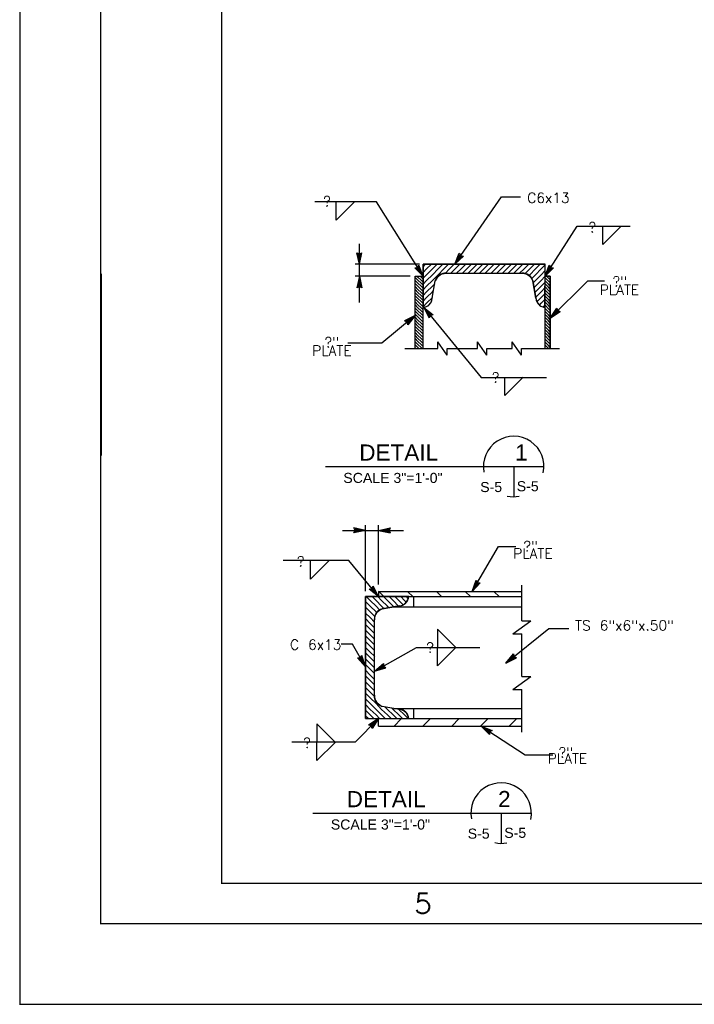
# Model space of a CAD drawing. Extents: x -31.3 to 10.7, y -20.4 to 9.6.
# Tile 1 of 25: x -31.3 to -22.9, y -20.4 to -8.2. Entities that reach past the tile are written whole.
import ezdxf
from ezdxf.enums import TextEntityAlignment as Align

# ---------------------------------------------------------------- set-up
doc = ezdxf.new("R2010")
doc.units = 0
doc.header["$MEASUREMENT"] = 0
doc.layers.add('01', color=7, linetype='CONTINUOUS')
doc.styles.add('ARIAL', font='Arial')
doc.styles.add('TXT_SHX', font='txt.shx')

msp = doc.modelspace()

# ---------------------------------------------------------------- linework, layer by layer
at = {"layer": '01', "color": 7, "linetype": 'CONTINUOUS'}
for p, q in [((-31.252, -20.441), (-31.252, 9.559)), ((-30.252, -19.441), (-30.252, 8.559)), ((-28.752, -18.941), (-28.752, 8.059)), ((-26.836, -10.491), (-27.599, -10.491)), ((-27.334, -10.718), (-27.334, -10.489)), ((-27.334, -10.718), (-27.107, -10.491)), ((-26.259, -11.414), (-26.836, -10.491)), ((-25.865, -11.266), (-25.288, -10.431)), ((-25.288, -10.431), (-25.05, -10.431)), ((-24.746, -11.414), (-24.347, -10.795)), ((-24.347, -10.795), (-23.689, -10.795)), ((-24.031, -11.022), (-24.031, -10.793)), ((-24.031, -11.022), (-23.804, -10.795)), ((-27.048, -11.266), (-27.048, -11.013)), ((-27.048, -11.266), (-27.079, -11.122)), ((-27.079, -11.122), (-27.048, -11.136)), ((-27.048, -11.229), (-27.068, -11.135)), ((-27.068, -11.135), (-27.048, -11.144)), ((-27.048, -11.193), (-27.058, -11.148)), ((-27.058, -11.148), (-27.048, -11.152)), ((-27.048, -11.266), (-27.017, -11.122)), ((-27.048, -11.136), (-27.017, -11.122)), ((-27.048, -11.229), (-27.028, -11.135)), ((-27.048, -11.144), (-27.028, -11.135)), ((-27.048, -11.193), (-27.039, -11.148)), ((-27.048, -11.152), (-27.039, -11.148)), ((-25.865, -11.266), (-25.809, -11.13)), ((-25.865, -11.266), (-25.758, -11.165)), ((-25.844, -11.236), (-25.807, -11.147)), ((-25.844, -11.236), (-25.774, -11.17)), ((-25.824, -11.206), (-25.806, -11.163)), ((-25.824, -11.206), (-25.791, -11.174)), ((-25.809, -11.13), (-25.791, -11.159)), ((-25.807, -11.147), (-25.796, -11.166)), ((-25.806, -11.163), (-25.8, -11.172)), ((-25.8, -11.172), (-25.791, -11.174)), ((-25.796, -11.166), (-25.774, -11.17)), ((-25.791, -11.159), (-25.758, -11.165)), ((-26.302, -11.266), (-27.099, -11.266)), ((-27.048, -11.414), (-27.048, -11.266)), ((-26.362, -11.308), (-26.328, -11.304)), ((-26.259, -11.414), (-26.362, -11.308)), ((-26.345, -11.314), (-26.324, -11.311)), ((-26.279, -11.383), (-26.345, -11.314)), ((-26.33, -11.319), (-26.319, -11.317)), ((-26.298, -11.352), (-26.33, -11.319)), ((-26.328, -11.304), (-26.309, -11.275)), ((-26.324, -11.311), (-26.311, -11.292)), ((-26.319, -11.317), (-26.314, -11.309)), ((-26.298, -11.352), (-26.314, -11.309)), ((-26.279, -11.383), (-26.311, -11.292)), ((-26.259, -11.414), (-26.309, -11.275)), ((-26.259, -11.266), (-24.746, -11.266)), ((-26.259, -12.312), (-26.259, -11.266)), ((-26.259, -11.298), (-26.227, -11.266)), ((-26.259, -11.369), (-26.214, -11.324)), ((-26.214, -11.324), (-26.156, -11.266)), ((-26.214, -11.395), (-26.143, -11.324)), ((-26.143, -11.324), (-26.085, -11.266)), ((-26.143, -11.395), (-26.072, -11.324)), ((-26.072, -11.324), (-26.014, -11.266)), ((-26.072, -11.395), (-26.001, -11.324)), ((-26.001, -11.324), (-25.943, -11.266)), ((-25.984, -11.379), (-25.93, -11.324)), ((-25.93, -11.324), (-25.872, -11.266)), ((-25.913, -11.378), (-25.859, -11.324)), ((-25.859, -11.324), (-25.801, -11.266)), ((-25.842, -11.378), (-25.788, -11.324)), ((-25.788, -11.324), (-25.73, -11.266)), ((-25.771, -11.378), (-25.717, -11.324)), ((-25.717, -11.324), (-25.659, -11.266)), ((-25.7, -11.378), (-25.646, -11.324)), ((-25.646, -11.324), (-25.588, -11.266)), ((-25.629, -11.378), (-25.575, -11.324)), ((-25.575, -11.324), (-25.517, -11.266)), ((-25.558, -11.378), (-25.504, -11.324)), ((-25.504, -11.324), (-25.446, -11.266)), ((-25.487, -11.378), (-25.433, -11.324)), ((-25.433, -11.324), (-25.375, -11.266)), ((-25.416, -11.378), (-25.362, -11.324)), ((-25.362, -11.324), (-25.304, -11.266)), ((-25.345, -11.378), (-25.291, -11.324)), ((-25.291, -11.324), (-25.233, -11.266)), ((-25.274, -11.378), (-25.22, -11.324)), ((-25.22, -11.324), (-25.162, -11.266)), ((-25.203, -11.378), (-25.149, -11.324)), ((-25.149, -11.324), (-25.091, -11.266)), ((-25.132, -11.378), (-25.078, -11.324)), ((-25.078, -11.324), (-25.02, -11.266)), ((-25.061, -11.378), (-25.007, -11.324)), ((-25.007, -11.324), (-24.949, -11.266)), ((-24.995, -11.383), (-24.936, -11.324)), ((-24.936, -11.324), (-24.878, -11.266)), ((-24.936, -11.395), (-24.865, -11.324)), ((-24.865, -11.324), (-24.807, -11.266)), ((-24.865, -11.395), (-24.794, -11.324)), ((-24.794, -11.324), (-24.747, -11.277)), ((-24.794, -11.395), (-24.747, -11.348)), ((-24.746, -12.312), (-24.746, -11.266)), ((-24.746, -11.414), (-24.694, -11.276)), ((-24.746, -11.414), (-24.642, -11.31)), ((-24.726, -11.383), (-24.692, -11.293)), ((-24.726, -11.383), (-24.658, -11.315)), ((-24.706, -11.353), (-24.69, -11.309)), ((-24.706, -11.353), (-24.675, -11.32)), ((-24.694, -11.276), (-24.676, -11.305)), ((-24.692, -11.293), (-24.68, -11.311)), ((-24.69, -11.309), (-24.684, -11.318)), ((-24.684, -11.318), (-24.675, -11.32)), ((-24.68, -11.311), (-24.658, -11.315)), ((-24.676, -11.305), (-24.642, -11.31)), ((-30.251, -11.386), (-30.251, -13.636)), ((-26.417, -11.414), (-27.099, -11.414)), ((-27.048, -11.414), (-27.079, -11.558)), ((-27.048, -11.451), (-27.068, -11.545)), ((-27.048, -11.741), (-27.048, -11.414)), ((-27.048, -11.414), (-27.017, -11.558)), ((-27.048, -11.451), (-27.028, -11.545)), ((-26.358, -11.414), (-26.259, -11.414)), ((-26.357, -12.312), (-26.357, -11.414)), ((-26.322, -11.463), (-26.357, -11.428)), ((-26.322, -11.501), (-26.357, -11.466)), ((-26.322, -11.425), (-26.333, -11.414)), ((-26.284, -11.463), (-26.322, -11.425)), ((-26.284, -11.501), (-26.322, -11.463)), ((-26.284, -11.425), (-26.295, -11.414)), ((-26.263, -11.446), (-26.284, -11.425)), ((-26.263, -11.484), (-26.284, -11.463)), ((-26.259, -11.44), (-26.214, -11.395)), ((-26.259, -11.511), (-26.214, -11.466)), ((-26.214, -11.466), (-26.143, -11.395)), ((-26.214, -11.537), (-26.143, -11.466)), ((-26.145, -11.688), (-26.107, -11.472)), ((-26.143, -11.466), (-26.072, -11.395)), ((-25.97, -11.378), (-25.034, -11.378)), ((-24.946, -11.405), (-24.936, -11.395)), ((-24.912, -11.442), (-24.865, -11.395)), ((-24.859, -11.688), (-24.897, -11.472)), ((-24.894, -11.495), (-24.865, -11.466)), ((-24.865, -11.466), (-24.794, -11.395)), ((-24.865, -11.537), (-24.794, -11.466)), ((-24.794, -11.466), (-24.747, -11.419)), ((-24.681, -11.414), (-24.746, -11.414)), ((-24.742, -11.437), (-24.746, -11.433)), ((-24.742, -11.475), (-24.746, -11.471)), ((-24.704, -11.475), (-24.742, -11.437)), ((-24.704, -11.437), (-24.727, -11.414)), ((-24.681, -11.46), (-24.704, -11.437)), ((-24.681, -11.422), (-24.689, -11.414)), ((-24.681, -12.312), (-24.681, -11.414)), ((-24.681, -11.933), (-24.217, -11.47)), ((-24.217, -11.47), (-24.011, -11.47)), ((-27.048, -11.544), (-27.079, -11.558)), ((-27.048, -11.536), (-27.068, -11.545)), ((-27.048, -11.487), (-27.057, -11.532)), ((-27.048, -11.528), (-27.057, -11.532)), ((-27.048, -11.487), (-27.038, -11.532)), ((-27.038, -11.532), (-27.048, -11.528)), ((-27.028, -11.545), (-27.048, -11.536)), ((-27.017, -11.558), (-27.048, -11.544)), ((-26.322, -11.539), (-26.357, -11.504)), ((-26.322, -11.577), (-26.357, -11.542)), ((-26.322, -11.615), (-26.357, -11.58)), ((-26.284, -11.539), (-26.322, -11.501)), ((-26.284, -11.577), (-26.322, -11.539)), ((-26.284, -11.615), (-26.322, -11.577)), ((-26.263, -11.522), (-26.284, -11.501)), ((-26.263, -11.56), (-26.284, -11.539)), ((-26.263, -11.598), (-26.284, -11.577)), ((-26.259, -11.582), (-26.214, -11.537)), ((-26.214, -11.608), (-26.143, -11.537)), ((-26.143, -11.537), (-26.113, -11.508)), ((-26.143, -11.608), (-26.128, -11.593)), ((-24.883, -11.554), (-24.865, -11.537)), ((-24.865, -11.608), (-24.794, -11.537)), ((-24.794, -11.537), (-24.747, -11.49)), ((-24.794, -11.608), (-24.747, -11.56)), ((-24.742, -11.513), (-24.746, -11.509)), ((-24.742, -11.551), (-24.746, -11.547)), ((-24.742, -11.589), (-24.746, -11.585)), ((-24.704, -11.513), (-24.742, -11.475)), ((-24.704, -11.551), (-24.742, -11.513)), ((-24.704, -11.589), (-24.742, -11.551)), ((-24.704, -11.627), (-24.742, -11.589)), ((-24.681, -11.498), (-24.704, -11.475)), ((-24.681, -11.536), (-24.704, -11.513)), ((-24.681, -11.574), (-24.704, -11.551)), ((-24.681, -11.612), (-24.704, -11.589)), ((-26.322, -11.653), (-26.357, -11.618)), ((-26.322, -11.691), (-26.357, -11.656)), ((-26.322, -11.729), (-26.357, -11.694)), ((-26.284, -11.653), (-26.322, -11.615)), ((-26.284, -11.691), (-26.322, -11.653)), ((-26.284, -11.729), (-26.322, -11.691)), ((-26.263, -11.636), (-26.284, -11.615)), ((-26.263, -11.674), (-26.284, -11.653)), ((-26.263, -11.712), (-26.284, -11.691)), ((-26.259, -11.653), (-26.214, -11.608)), ((-26.259, -11.724), (-26.214, -11.679)), ((-26.214, -11.679), (-26.143, -11.608)), ((-26.214, -11.75), (-26.143, -11.679)), ((-24.872, -11.614), (-24.865, -11.608)), ((-24.862, -11.675), (-24.794, -11.608)), ((-24.847, -11.731), (-24.794, -11.679)), ((-24.794, -11.679), (-24.747, -11.631)), ((-24.794, -11.75), (-24.747, -11.702)), ((-24.742, -11.627), (-24.746, -11.623)), ((-24.742, -11.665), (-24.746, -11.661)), ((-24.742, -11.703), (-24.746, -11.699)), ((-24.704, -11.665), (-24.742, -11.627)), ((-24.704, -11.703), (-24.742, -11.665)), ((-24.704, -11.741), (-24.742, -11.703)), ((-24.681, -11.65), (-24.704, -11.627)), ((-24.681, -11.688), (-24.704, -11.665)), ((-24.681, -11.726), (-24.704, -11.703)), ((-26.322, -11.767), (-26.357, -11.732)), ((-26.322, -11.805), (-26.357, -11.77)), ((-26.322, -11.843), (-26.357, -11.808)), ((-26.284, -11.767), (-26.322, -11.729)), ((-26.284, -11.805), (-26.322, -11.767)), ((-26.284, -11.843), (-26.322, -11.805)), ((-26.263, -11.75), (-26.284, -11.729)), ((-26.263, -11.788), (-26.284, -11.767)), ((-26.263, -11.826), (-26.284, -11.805)), ((-26.259, -11.795), (-26.214, -11.75)), ((-26.249, -11.8), (-25.537, -12.669)), ((-26.249, -11.8), (-26.134, -11.892)), ((-26.249, -11.8), (-26.182, -11.931)), ((-26.226, -11.829), (-26.151, -11.889)), ((-26.226, -11.829), (-26.181, -11.914)), ((-24.816, -11.772), (-24.794, -11.75)), ((-24.769, -11.795), (-24.747, -11.773)), ((-24.742, -11.741), (-24.746, -11.737)), ((-24.742, -11.779), (-24.746, -11.775)), ((-24.704, -11.779), (-24.742, -11.741)), ((-24.704, -11.817), (-24.742, -11.779)), ((-24.704, -11.855), (-24.742, -11.817)), ((-24.681, -11.764), (-24.704, -11.741)), ((-24.681, -11.802), (-24.704, -11.779)), ((-24.681, -11.84), (-24.704, -11.817)), ((-24.681, -11.933), (-24.601, -11.809)), ((-24.655, -11.907), (-24.602, -11.826)), ((-24.602, -11.826), (-24.595, -11.847)), ((-24.601, -11.809), (-24.589, -11.841)), ((-24.589, -11.841), (-24.557, -11.853)), ((-26.357, -11.901), (-26.77, -12.243)), ((-26.357, -11.901), (-26.488, -11.969)), ((-26.385, -11.925), (-26.471, -11.969)), ((-26.413, -11.948), (-26.454, -11.969)), ((-26.357, -11.901), (-26.448, -12.017)), ((-26.385, -11.925), (-26.445, -12)), ((-26.413, -11.948), (-26.442, -11.984)), ((-26.322, -11.881), (-26.357, -11.846)), ((-26.322, -11.919), (-26.357, -11.884)), ((-26.322, -11.957), (-26.357, -11.922)), ((-26.322, -11.995), (-26.357, -11.96)), ((-26.284, -11.881), (-26.322, -11.843)), ((-26.284, -11.919), (-26.322, -11.881)), ((-26.284, -11.957), (-26.322, -11.919)), ((-26.284, -11.995), (-26.322, -11.957)), ((-26.263, -11.864), (-26.284, -11.843)), ((-26.263, -11.902), (-26.284, -11.881)), ((-26.263, -11.94), (-26.284, -11.919)), ((-26.263, -11.978), (-26.284, -11.957)), ((-26.203, -11.856), (-26.181, -11.897)), ((-26.203, -11.856), (-26.166, -11.885)), ((-26.167, -11.901), (-26.182, -11.931)), ((-26.177, -11.888), (-26.181, -11.897)), ((-26.172, -11.894), (-26.181, -11.914)), ((-26.166, -11.885), (-26.177, -11.888)), ((-26.151, -11.889), (-26.172, -11.894)), ((-26.134, -11.892), (-26.167, -11.901)), ((-24.704, -11.893), (-24.742, -11.855)), ((-24.704, -11.931), (-24.742, -11.893)), ((-24.704, -11.969), (-24.742, -11.931)), ((-24.681, -11.878), (-24.704, -11.855)), ((-24.681, -11.916), (-24.704, -11.893)), ((-24.681, -11.954), (-24.704, -11.931)), ((-24.681, -11.933), (-24.557, -11.853)), ((-24.655, -11.907), (-24.574, -11.855)), ((-24.629, -11.881), (-24.605, -11.843)), ((-24.629, -11.881), (-24.591, -11.856)), ((-24.605, -11.843), (-24.6, -11.852)), ((-24.6, -11.852), (-24.591, -11.856)), ((-24.595, -11.847), (-24.574, -11.855)), ((-26.457, -11.984), (-26.488, -11.969)), ((-26.451, -11.979), (-26.471, -11.969)), ((-26.448, -12.017), (-26.457, -11.984)), ((-26.445, -11.974), (-26.454, -11.969)), ((-26.445, -12), (-26.451, -11.979)), ((-26.442, -11.984), (-26.445, -11.974)), ((-26.322, -12.033), (-26.357, -11.998)), ((-26.322, -12.071), (-26.357, -12.036)), ((-26.322, -12.109), (-26.357, -12.074)), ((-26.284, -12.033), (-26.322, -11.995)), ((-26.284, -12.071), (-26.322, -12.033)), ((-26.284, -12.109), (-26.322, -12.071)), ((-26.263, -12.016), (-26.284, -11.995)), ((-26.263, -12.054), (-26.284, -12.033)), ((-26.263, -12.092), (-26.284, -12.071)), ((-24.742, -11.969), (-24.746, -11.965)), ((-24.742, -12.007), (-24.746, -12.003)), ((-24.742, -12.045), (-24.746, -12.041)), ((-24.742, -12.083), (-24.746, -12.079)), ((-24.704, -12.007), (-24.742, -11.969)), ((-24.704, -12.045), (-24.742, -12.007)), ((-24.704, -12.083), (-24.742, -12.045)), ((-24.704, -12.121), (-24.742, -12.083)), ((-24.681, -11.992), (-24.704, -11.969)), ((-24.681, -12.03), (-24.704, -12.007)), ((-24.681, -12.068), (-24.704, -12.045)), ((-24.681, -12.106), (-24.704, -12.083)), ((-26.322, -12.147), (-26.357, -12.112)), ((-26.322, -12.185), (-26.357, -12.15)), ((-26.322, -12.223), (-26.357, -12.188)), ((-26.284, -12.147), (-26.322, -12.109)), ((-26.284, -12.185), (-26.322, -12.147)), ((-26.284, -12.223), (-26.322, -12.185)), ((-26.263, -12.13), (-26.284, -12.109)), ((-26.263, -12.168), (-26.284, -12.147)), ((-26.263, -12.206), (-26.284, -12.185)), ((-24.742, -12.121), (-24.746, -12.117)), ((-24.742, -12.159), (-24.746, -12.155)), ((-24.742, -12.197), (-24.746, -12.193)), ((-24.704, -12.159), (-24.742, -12.121)), ((-24.704, -12.197), (-24.742, -12.159)), ((-24.704, -12.235), (-24.742, -12.197)), ((-24.681, -12.144), (-24.704, -12.121)), ((-24.681, -12.182), (-24.704, -12.159)), ((-24.681, -12.22), (-24.704, -12.197)), ((-26.77, -12.243), (-27.19, -12.243)), ((-26.484, -12.312), (-26.076, -12.312)), ((-26.322, -12.261), (-26.357, -12.226)), ((-26.322, -12.299), (-26.357, -12.264)), ((-26.347, -12.312), (-26.357, -12.302)), ((-26.284, -12.261), (-26.322, -12.223)), ((-26.284, -12.299), (-26.322, -12.261)), ((-26.309, -12.312), (-26.322, -12.299)), ((-26.263, -12.244), (-26.284, -12.223)), ((-26.263, -12.282), (-26.284, -12.261)), ((-26.271, -12.312), (-26.284, -12.299)), ((-26.076, -12.312), (-26.076, -12.228)), ((-25.958, -12.392), (-26.076, -12.228)), ((-25.958, -12.392), (-25.958, -12.312)), ((-25.958, -12.312), (-25.585, -12.312)), ((-25.585, -12.312), (-25.585, -12.228)), ((-25.467, -12.392), (-25.585, -12.228)), ((-25.467, -12.392), (-25.467, -12.312)), ((-25.467, -12.312), (-25.155, -12.312)), ((-25.155, -12.312), (-25.155, -12.228)), ((-25.037, -12.392), (-25.155, -12.228)), ((-25.037, -12.392), (-25.037, -12.312)), ((-25.037, -12.312), (-24.565, -12.312)), ((-24.742, -12.235), (-24.746, -12.231)), ((-24.742, -12.273), (-24.746, -12.269)), ((-24.742, -12.311), (-24.746, -12.307)), ((-24.704, -12.273), (-24.742, -12.235)), ((-24.704, -12.311), (-24.742, -12.273)), ((-24.681, -12.258), (-24.704, -12.235)), ((-24.681, -12.296), (-24.704, -12.273)), ((-25.537, -12.669), (-24.729, -12.669)), ((-25.244, -12.894), (-25.244, -12.665)), ((-25.244, -12.894), (-25.017, -12.667)), ((-27.469, -13.773), (-24.76, -13.773)), ((-25.135, -13.773), (-25.135, -14.148)), ((-26.971, -15.32), (-26.971, -14.502)), ((-26.809, -15.234), (-26.809, -14.502)), ((-27.258, -14.565), (-26.971, -14.565)), ((-26.971, -14.565), (-27.115, -14.534)), ((-27.101, -14.565), (-27.115, -14.534)), ((-26.971, -14.565), (-27.115, -14.596)), ((-27.115, -14.596), (-27.101, -14.565)), ((-27.008, -14.565), (-27.102, -14.545)), ((-27.093, -14.565), (-27.102, -14.545)), ((-27.008, -14.565), (-27.102, -14.585)), ((-27.102, -14.585), (-27.093, -14.565)), ((-27.044, -14.565), (-27.089, -14.556)), ((-27.085, -14.565), (-27.089, -14.556)), ((-27.044, -14.565), (-27.089, -14.575)), ((-27.089, -14.575), (-27.085, -14.565)), ((-26.971, -14.565), (-26.809, -14.565)), ((-26.809, -14.565), (-26.665, -14.534)), ((-26.809, -14.565), (-26.503, -14.565)), ((-26.809, -14.565), (-26.665, -14.596)), ((-26.772, -14.565), (-26.678, -14.545)), ((-26.772, -14.565), (-26.678, -14.585)), ((-26.736, -14.565), (-26.691, -14.555)), ((-26.736, -14.565), (-26.691, -14.574)), ((-26.691, -14.555), (-26.695, -14.565)), ((-26.695, -14.565), (-26.691, -14.574)), ((-26.678, -14.545), (-26.687, -14.565)), ((-26.687, -14.565), (-26.678, -14.585)), ((-26.665, -14.534), (-26.679, -14.565)), ((-26.679, -14.565), (-26.665, -14.596)), ((-25.648, -15.323), (-25.324, -14.766)), ((-25.324, -14.766), (-25.107, -14.766)), ((-27.179, -14.939), (-27.993, -14.939)), ((-27.654, -15.168), (-27.654, -14.939)), ((-27.654, -15.168), (-27.427, -14.941)), ((-26.809, -15.386), (-27.179, -14.939)), ((-26.892, -15.286), (-26.877, -15.255)), ((-26.809, -15.386), (-26.877, -15.255)), ((-25.648, -15.323), (-25.602, -15.183)), ((-25.648, -15.323), (-25.549, -15.214)), ((-25.629, -15.291), (-25.599, -15.2)), ((-25.629, -15.291), (-25.565, -15.22)), ((-25.611, -15.26), (-25.597, -15.216)), ((-25.611, -15.26), (-25.581, -15.226)), ((-25.602, -15.183), (-25.583, -15.211)), ((-25.599, -15.2), (-25.587, -15.218)), ((-25.597, -15.216), (-25.591, -15.224)), ((-25.591, -15.224), (-25.581, -15.226)), ((-25.587, -15.218), (-25.565, -15.22)), ((-25.583, -15.211), (-25.549, -15.214)), ((-25.036, -15.686), (-25.036, -15.243)), ((-26.925, -15.295), (-26.892, -15.286)), ((-26.809, -15.386), (-26.925, -15.295)), ((-26.908, -15.298), (-26.887, -15.292)), ((-26.833, -15.357), (-26.908, -15.298)), ((-26.892, -15.301), (-26.882, -15.298)), ((-26.856, -15.33), (-26.892, -15.301)), ((-26.887, -15.292), (-26.877, -15.272)), ((-26.882, -15.298), (-26.877, -15.289)), ((-26.833, -15.357), (-26.877, -15.272)), ((-26.856, -15.33), (-26.877, -15.289)), ((-26.803, -15.326), (-26.809, -15.32)), ((-26.809, -15.323), (-26.809, -15.386)), ((-26.809, -15.323), (-25.036, -15.323)), ((-26.743, -15.386), (-26.803, -15.326)), ((-26.386, -15.386), (-26.446, -15.326)), ((-26.029, -15.386), (-26.089, -15.326)), ((-25.672, -15.386), (-25.732, -15.326)), ((-25.315, -15.386), (-25.375, -15.326)), ((-26.971, -15.386), (-25.036, -15.386)), ((-26.971, -16.898), (-26.971, -15.386)), ((-26.914, -15.506), (-26.971, -15.446)), ((-26.914, -15.434), (-26.962, -15.386)), ((-26.842, -15.506), (-26.914, -15.434)), ((-26.842, -15.434), (-26.89, -15.386)), ((-26.773, -15.506), (-26.842, -15.434)), ((-26.773, -15.434), (-26.818, -15.386)), ((-26.701, -15.506), (-26.773, -15.434)), ((-26.551, -15.5), (-26.767, -15.536)), ((-26.701, -15.434), (-26.749, -15.386)), ((-26.629, -15.506), (-26.701, -15.434)), ((-26.629, -15.434), (-26.677, -15.386)), ((-26.563, -15.503), (-26.629, -15.434)), ((-26.56, -15.434), (-26.608, -15.386)), ((-26.506, -15.488), (-26.56, -15.434)), ((-26.488, -15.434), (-26.536, -15.386)), ((-26.467, -15.455), (-26.488, -15.434)), ((-26.443, -15.41), (-26.464, -15.386)), ((-26.374, -15.511), (-26.374, -15.386)), ((-26.914, -15.575), (-26.971, -15.518)), ((-26.914, -15.647), (-26.971, -15.59)), ((-26.842, -15.575), (-26.914, -15.506)), ((-26.854, -15.635), (-26.914, -15.575)), ((-26.797, -15.551), (-26.842, -15.506)), ((-26.833, -15.587), (-26.842, -15.575)), ((-26.743, -15.533), (-26.773, -15.506)), ((-26.683, -15.524), (-26.701, -15.506)), ((-26.623, -15.512), (-26.629, -15.506)), ((-26.622, -15.511), (-25.036, -15.511)), ((-26.914, -15.719), (-26.971, -15.659)), ((-26.914, -15.788), (-26.971, -15.731)), ((-26.86, -15.701), (-26.914, -15.647)), ((-26.86, -15.773), (-26.914, -15.719)), ((-26.86, -16.61), (-26.86, -15.674)), ((-25.144, -15.848), (-24.921, -15.686)), ((-25.036, -15.686), (-24.921, -15.686)), ((-26.914, -15.86), (-26.971, -15.803)), ((-26.86, -15.842), (-26.914, -15.788)), ((-26.86, -15.914), (-26.914, -15.86)), ((-26.079, -15.788), (-26.079, -16.017)), ((-26.079, -15.788), (-25.852, -16.015)), ((-25.231, -16.212), (-24.698, -15.78)), ((-25.144, -15.848), (-25.036, -15.848)), ((-25.036, -16.377), (-25.036, -15.848)), ((-24.698, -15.78), (-24.453, -15.78)), ((-27.134, -15.974), (-27.272, -15.974)), ((-26.971, -16.255), (-27.134, -15.974)), ((-26.914, -15.932), (-26.971, -15.872)), ((-26.914, -16.001), (-26.971, -15.944)), ((-26.86, -15.986), (-26.914, -15.932)), ((-26.914, -16.073), (-26.971, -16.016)), ((-26.86, -16.196), (-26.968, -16.088)), ((-26.917, -16.07), (-26.857, -16.13)), ((-26.86, -16.055), (-26.914, -16.001)), ((-26.86, -16.312), (-26.338, -16.017)), ((-26.338, -16.017), (-25.554, -16.017)), ((-26.079, -16.246), (-26.079, -16.017)), ((-26.079, -16.246), (-25.852, -16.019)), ((-25.231, -16.212), (-25.139, -16.097)), ((-25.139, -16.097), (-25.13, -16.13)), ((-27.07, -16.146), (-27.036, -16.142)), ((-26.971, -16.255), (-27.07, -16.146)), ((-27.054, -16.152), (-27.032, -16.149)), ((-26.99, -16.223), (-27.054, -16.152)), ((-27.039, -16.158), (-27.028, -16.156)), ((-27.008, -16.192), (-27.039, -16.158)), ((-27.036, -16.142), (-27.016, -16.115)), ((-27.032, -16.149), (-27.019, -16.132)), ((-27.028, -16.156), (-27.022, -16.148)), ((-27.008, -16.192), (-27.022, -16.148)), ((-26.99, -16.223), (-27.019, -16.132)), ((-26.971, -16.255), (-27.016, -16.115)), ((-26.914, -16.286), (-26.971, -16.229)), ((-26.86, -16.268), (-26.968, -16.16)), ((-26.86, -16.312), (-26.75, -16.214)), ((-26.828, -16.294), (-26.756, -16.23)), ((-26.756, -16.23), (-26.754, -16.252)), ((-26.75, -16.214), (-26.747, -16.248)), ((-25.231, -16.212), (-25.1, -16.145)), ((-25.202, -16.189), (-25.142, -16.114)), ((-25.202, -16.189), (-25.117, -16.145)), ((-25.174, -16.166), (-25.146, -16.13)), ((-25.174, -16.166), (-25.134, -16.145)), ((-25.146, -16.13), (-25.142, -16.14)), ((-25.142, -16.114), (-25.136, -16.135)), ((-25.142, -16.14), (-25.134, -16.145)), ((-25.136, -16.135), (-25.117, -16.145)), ((-25.13, -16.13), (-25.1, -16.145)), ((-26.914, -16.358), (-26.971, -16.298)), ((-26.86, -16.34), (-26.914, -16.286)), ((-26.86, -16.312), (-26.719, -16.268)), ((-26.828, -16.294), (-26.736, -16.265)), ((-26.796, -16.276), (-26.762, -16.245)), ((-26.796, -16.276), (-26.753, -16.262)), ((-26.762, -16.245), (-26.761, -16.256)), ((-26.761, -16.256), (-26.753, -16.262)), ((-26.754, -16.252), (-26.736, -16.265)), ((-26.747, -16.248), (-26.719, -16.268)), ((-26.914, -16.427), (-26.971, -16.37)), ((-26.914, -16.499), (-26.971, -16.442)), ((-26.86, -16.412), (-26.914, -16.358)), ((-26.86, -16.481), (-26.914, -16.427)), ((-25.144, -16.539), (-24.921, -16.377)), ((-25.036, -16.377), (-24.921, -16.377)), ((-26.914, -16.571), (-26.971, -16.511)), ((-26.914, -16.64), (-26.971, -16.583)), ((-26.86, -16.553), (-26.914, -16.499)), ((-26.86, -16.625), (-26.914, -16.571)), ((-25.144, -16.539), (-25.036, -16.539)), ((-25.036, -17.067), (-25.036, -16.538)), ((-26.914, -16.712), (-26.971, -16.655)), ((-26.842, -16.712), (-26.914, -16.64)), ((-26.842, -16.784), (-26.914, -16.712)), ((-26.773, -16.784), (-26.842, -16.712)), ((-26.914, -16.784), (-26.971, -16.724)), ((-26.914, -16.853), (-26.971, -16.796)), ((-26.842, -16.853), (-26.914, -16.784)), ((-26.773, -16.853), (-26.842, -16.784)), ((-26.701, -16.853), (-26.773, -16.784)), ((-26.551, -16.784), (-26.767, -16.748)), ((-26.701, -16.784), (-26.731, -16.754)), ((-26.629, -16.853), (-26.701, -16.784)), ((-26.629, -16.784), (-26.644, -16.769)), ((-26.56, -16.853), (-26.629, -16.784)), ((-26.621, -16.773), (-25.036, -16.773)), ((-26.488, -16.853), (-26.56, -16.784)), ((-26.374, -16.898), (-26.374, -16.773)), ((-27.577, -16.962), (-27.577, -17.191)), ((-27.577, -16.962), (-27.35, -17.189)), ((-26.809, -16.898), (-27.102, -17.191)), ((-26.941, -16.898), (-26.971, -16.868)), ((-26.971, -16.898), (-25.036, -16.898)), ((-26.809, -16.898), (-26.933, -16.978)), ((-26.835, -16.924), (-26.916, -16.976)), ((-26.869, -16.898), (-26.914, -16.853)), ((-26.861, -16.95), (-26.899, -16.975)), ((-26.809, -16.898), (-26.889, -17.022)), ((-26.835, -16.924), (-26.887, -17.005)), ((-26.861, -16.95), (-26.885, -16.989)), ((-26.797, -16.898), (-26.842, -16.853)), ((-26.809, -16.992), (-26.809, -16.898)), ((-26.728, -16.898), (-26.773, -16.853)), ((-26.656, -16.898), (-26.701, -16.853)), ((-26.584, -16.898), (-26.629, -16.853)), ((-26.621, -16.995), (-26.524, -16.898)), ((-26.515, -16.898), (-26.56, -16.853)), ((-26.443, -16.898), (-26.488, -16.853)), ((-26.267, -16.998), (-26.167, -16.898)), ((-25.903, -16.991), (-25.81, -16.898)), ((-25.55, -16.995), (-25.453, -16.898)), ((-25.195, -16.997), (-25.096, -16.898)), ((-26.901, -16.99), (-26.933, -16.978)), ((-26.895, -16.984), (-26.916, -16.976)), ((-26.889, -17.022), (-26.901, -16.99)), ((-26.89, -16.979), (-26.899, -16.975)), ((-26.887, -17.005), (-26.895, -16.984)), ((-26.885, -16.989), (-26.89, -16.979)), ((-26.809, -16.992), (-25.036, -16.992)), ((-25.54, -16.992), (-24.993, -17.348)), ((-25.54, -16.992), (-25.402, -17.045)), ((-25.54, -16.992), (-25.436, -17.097)), ((-25.509, -17.012), (-25.419, -17.047)), ((-25.509, -17.012), (-25.441, -17.08)), ((-25.479, -17.032), (-25.446, -17.064)), ((-25.479, -17.032), (-25.436, -17.048)), ((-25.444, -17.054), (-25.446, -17.064)), ((-25.436, -17.048), (-25.444, -17.054)), ((-25.438, -17.059), (-25.441, -17.08)), ((-25.419, -17.047), (-25.438, -17.059)), ((-25.431, -17.063), (-25.436, -17.097)), ((-25.402, -17.045), (-25.431, -17.063)), ((-27.102, -17.191), (-27.886, -17.191)), ((-27.577, -17.42), (-27.577, -17.191)), ((-27.577, -17.42), (-27.35, -17.193)), ((-24.993, -17.348), (-24.648, -17.348)), ((-27.624, -18.07), (-24.915, -18.07)), ((-25.29, -18.07), (-25.29, -18.445)), ((9.24, -18.941), (-28.76, -18.941)), ((9.74, -19.441), (-30.26, -19.441)), ((10.74, -20.441), (-31.26, -20.441))]:
    msp.add_line(p, q, dxfattribs=at)
for points in [[(-26.259, -11.801), (-26.218, -11.791), (-26.191, -11.775), (-26.164, -11.745), (-26.15, -11.715), (-26.145, -11.688), (-26.107, -11.472), (-26.094, -11.443), (-26.067, -11.412), (-26.046, -11.396), (-26.023, -11.386), (-25.997, -11.379), (-25.97, -11.378), (-25.034, -11.378), (-25.002, -11.38), (-24.973, -11.389), (-24.951, -11.4), (-24.929, -11.418), (-24.913, -11.439), (-24.897, -11.472), (-24.859, -11.688), (-24.85, -11.727), (-24.833, -11.755), (-24.816, -11.772), (-24.8, -11.784), (-24.786, -11.791), (-24.747, -11.801), (-24.746, -11.266), (-26.259, -11.266)], [(-26.437, -16.898), (-26.446, -16.859), (-26.464, -16.832), (-26.494, -16.805), (-26.524, -16.79), (-26.551, -16.784), (-26.767, -16.748), (-26.794, -16.733), (-26.827, -16.706), (-26.842, -16.685), (-26.851, -16.664), (-26.86, -16.637), (-26.86, -16.61), (-26.86, -15.674), (-26.857, -15.641), (-26.848, -15.614), (-26.839, -15.59), (-26.821, -15.569), (-26.8, -15.554), (-26.767, -15.536), (-26.551, -15.5), (-26.512, -15.491), (-26.482, -15.473), (-26.467, -15.455), (-26.455, -15.44), (-26.446, -15.425), (-26.437, -15.386), (-26.971, -15.386), (-26.971, -16.898)]]:
    msp.add_lwpolyline(points, close=True, dxfattribs=at)
for points in [[(-26.357, -12.312), (-26.357, -11.414), (-26.263, -11.414), (-26.263, -12.312)], [(-24.746, -12.312), (-24.746, -11.414), (-24.681, -11.414), (-24.681, -12.312)]]:
    msp.add_lwpolyline(points, dxfattribs=at)
for centre, radius, start, end in [((-25.977, -11.513), 0.136, 86.7508, 162.1597), ((-25.026, -11.513), 0.136, 17.8403, 93.2492), ((-26.266, -11.679), 0.122, 273.6901, 355.8051), ((-24.737, -11.679), 0.122, 184.1949, 266.3099), ((-25.135, -13.773), 0.375, 348.0239, 190.9202), ((-25.135, -13.773), 0.375, 257.8197, 280.7131), ((-26.558, -15.377), 0.122, 274.1949, 356.3099), ((-26.724, -15.666), 0.136, 107.8403, 183.2492), ((-26.724, -16.617), 0.136, 176.7508, 252.1597), ((-26.558, -16.906), 0.122, 3.6901, 85.8051), ((-25.29, -18.07), 0.375, 348.0239, 190.9202), ((-25.29, -18.07), 0.375, 257.8197, 280.7131)]:
    msp.add_arc(centre, radius, start, end, dxfattribs=at)

# ---------------------------------------------------------------- texts
at = {"layer": '01', "color": 7, "linetype": 'CONTINUOUS', "style": 'TXT_SHX'}
for p in [(-27.401, -10.548), (-24.112, -10.87), (-25.311, -12.732), (-27.727, -15.012), (-26.123, -16.082), (-27.649, -17.263)]:
    msp.add_text('?', height=0.125, dxfattribs=at).set_placement(p, align=Align.RIGHT)
at = {"layer": '01', "color": 7, "linetype": 'CONTINUOUS'}
for s, style, p in [('C6x13 ', 'TXT_SHX', (-24.967, -10.505)), ('?"', 'TXT_SHX', (-23.91, -11.541)), ('?"', 'TXT_SHX', (-27.482, -12.296)), ('SCALE 3"=1\'-0"', 'ARIAL', (-27.247, -13.977)), ('?" ', 'TXT_SHX', (-25.016, -14.823)), ('TS 6"x6"x.50"', 'TXT_SHX', (-24.373, -15.806)), ('C 6x13', 'TXT_SHX', (-27.908, -16.044)), ('?" ', 'TXT_SHX', (-24.58, -17.381)), ('SCALE 3"=1\'-0"', 'ARIAL', (-27.402, -18.274))]:
    msp.add_text(s, height=0.125, dxfattribs=dict(at, style=style)).set_placement(p)
for s, height, style, p in [('PLATE', 0.125, 'TXT_SHX', (-23.824, -11.646)), ('PLATE', 0.125, 'TXT_SHX', (-27.389, -12.399)), ('DETAIL', 0.2, 'ARIAL', (-26.561, -13.7)), ('1', 0.2, 'ARIAL', (-25.04, -13.699)), ('S-5', 0.125, 'ARIAL', (-25.414, -14.09)), ('S-5', 0.125, 'ARIAL', (-24.961, -14.08)), ('PLATE', 0.125, 'TXT_SHX', (-24.897, -14.914)), ('PLATE', 0.125, 'TXT_SHX', (-24.468, -17.456)), ('DETAIL', 0.2, 'ARIAL', (-26.716, -17.997)), ('2', 0.2, 'ARIAL', (-25.251, -17.996)), ('S-5', 0.125, 'ARIAL', (-25.569, -18.387)), ('S-5', 0.125, 'ARIAL', (-25.116, -18.377))]:
    msp.add_text(s, height=height, dxfattribs=dict(at, style=style)).set_placement(p, align=Align.CENTER)
at = {"layer": '01', "color": 7, "linetype": 'CONTINUOUS', "style": 'TXT_SHX', "width": 1.002}
msp.add_text('5', height=0.25, dxfattribs=at).set_placement((-26.259, -19.316), align=Align.CENTER)

doc.saveas('drawing.dxf')
